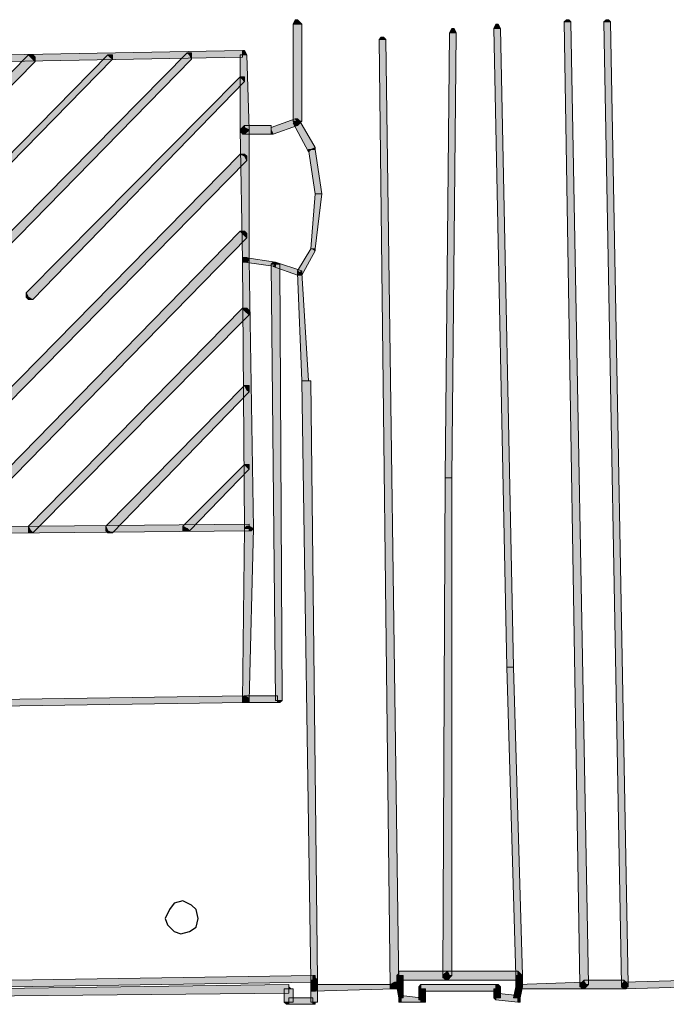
# Model space of a CAD drawing. Header units: millimetres. Extents: x -27 to 2301, y -256 to 766.
# Tile 64 of 97: x 267 to 276, y 114 to 129. Entities that reach past the tile are written whole.
import ezdxf

# ---------------------------------------------------------------- set-up
doc = ezdxf.new("R2010")
doc.units = ezdxf.units.MM
doc.layers.add('SIV-ONDERGROND-ALG', color=251, linetype='Continuous')

msp = doc.modelspace()

# ---------------------------------------------------------------- hatches: boundary and pattern name
at = {"layer": 'SIV-ONDERGROND-ALG'}
h = msp.add_hatch(color=256, dxfattribs=at)
h.dxf.hatch_style = 2
h.paths.add_polyline_path([(270.785, 128.583), (270.817, 128.647), (270.849, 128.647), (270.914, 128.583), (270.849, 128.583)])
h = msp.add_hatch(color=256, dxfattribs=at)
h.dxf.hatch_style = 2
h.paths.add_polyline_path([(270.849, 127.168), (270.914, 127.168), (270.914, 128.583), (270.785, 128.583), (270.785, 127.168)])
h = msp.add_hatch(color=256, dxfattribs=at)
h.dxf.hatch_style = 2
h.paths.add_polyline_path([(273.712, 128.519), (273.744, 128.583), (273.776, 128.583), (273.809, 128.519), (273.744, 128.519)])
h = msp.add_hatch(color=256, dxfattribs=at)
h.dxf.hatch_style = 2
h.paths.add_polyline_path([(274.741, 128.615), (274.774, 128.647), (274.806, 128.647), (274.838, 128.615), (274.774, 128.615)])
h = msp.add_hatch(color=256, dxfattribs=at)
h.dxf.hatch_style = 2
h.paths.add_polyline_path([(274.774, 128.615), (274.741, 128.615), (274.967, 114.559), (275.095, 114.559), (274.838, 128.615)])
h = msp.add_hatch(color=256, dxfattribs=at)
h.dxf.hatch_style = 2
h.paths.add_polyline_path([(275.32, 128.615), (275.353, 128.647), (275.385, 128.647), (275.417, 128.615), (275.353, 128.615)])
h = msp.add_hatch(color=256, dxfattribs=at)
h.dxf.hatch_style = 2
h.paths.add_polyline_path([(275.61, 114.559), (275.674, 114.559), (275.417, 128.615), (275.32, 128.615), (275.578, 114.559)])
h = msp.add_hatch(color=256, dxfattribs=at)
h.dxf.hatch_style = 2
h.paths.add_polyline_path([(273.037, 121.957), (273.101, 121.957), (273.165, 128.454), (273.069, 128.454), (273.004, 121.957)])
h = msp.add_hatch(color=256, dxfattribs=at)
h.dxf.hatch_style = 2
h.paths.add_polyline_path([(273.069, 128.454), (273.101, 128.519), (273.133, 128.519), (273.165, 128.454), (273.101, 128.454)])
h = msp.add_hatch(color=256, dxfattribs=at)
h.dxf.hatch_style = 2
h.paths.add_polyline_path([(273.937, 119.191), (274.002, 119.191), (273.809, 128.519), (273.712, 128.519), (273.905, 119.191)])
h = msp.add_hatch(color=256, dxfattribs=at)
h.dxf.hatch_style = 2
h.paths.add_polyline_path([(272.04, 128.358), (272.072, 128.39), (272.104, 128.39), (272.136, 128.358), (272.072, 128.358)])
h = msp.add_hatch(color=256, dxfattribs=at)
h.dxf.hatch_style = 2
h.paths.add_polyline_path([(272.072, 128.358), (272.04, 128.358), (272.2, 114.527), (272.329, 114.527), (272.136, 128.358)])
h = msp.add_hatch(color=256, dxfattribs=at)
h.dxf.hatch_style = 2
h.paths.add_polyline_path([(260.171, 121.121), (260.203, 121.089), (267.022, 128.036), (266.99, 128.069), (266.925, 128.133), (260.106, 121.185)])
h = msp.add_hatch(color=256, dxfattribs=at)
h.dxf.hatch_style = 2
h.paths.add_polyline_path([(261.296, 121.121), (261.329, 121.089), (268.148, 128.069), (268.115, 128.101), (268.083, 128.133), (261.264, 121.185)])
h = msp.add_hatch(color=256, dxfattribs=at)
h.dxf.hatch_style = 2
h.paths.add_polyline_path([(266.539, 125.302), (266.571, 125.27), (269.305, 128.069), (269.273, 128.133), (269.241, 128.165), (266.475, 125.367)])
h = msp.add_hatch(color=256, dxfattribs=at)
h.dxf.hatch_style = 2
h.paths.add_polyline_path([(266.604, 128.069), (266.604, 128.036), (270.045, 128.101), (270.045, 128.197), (266.604, 128.133)])
h = msp.add_hatch(color=256, dxfattribs=at)
h.dxf.hatch_style = 2
h.paths.add_polyline_path([(266.925, 128.133), (266.99, 128.133), (267.022, 128.101), (267.022, 128.036), (266.99, 128.069)])
h = msp.add_hatch(color=256, dxfattribs=at)
h.dxf.hatch_style = 2
h.paths.add_polyline_path([(268.083, 128.133), (268.148, 128.133), (268.148, 128.069), (268.115, 128.101)])
h = msp.add_hatch(color=256, dxfattribs=at)
h.dxf.hatch_style = 2
h.paths.add_polyline_path([(269.241, 128.165), (269.305, 128.165), (269.305, 128.133), (269.305, 128.069), (269.273, 128.133)])
h = msp.add_hatch(color=256, dxfattribs=at)
h.dxf.hatch_style = 2
h.paths.add_polyline_path([(270.045, 128.133), (270.013, 128.133), (270.013, 127.039), (270.142, 127.039), (270.11, 128.133)])
h = msp.add_hatch(color=256, dxfattribs=at)
h.dxf.hatch_style = 2
h.paths.add_polyline_path([(270.045, 128.197), (270.077, 128.197), (270.11, 128.133), (270.045, 128.133)])
h = msp.add_hatch(color=256, dxfattribs=at)
h.dxf.hatch_style = 2
h.paths.add_polyline_path([(266.925, 124.595), (266.99, 124.563), (270.077, 127.747), (270.045, 127.779), (270.013, 127.811), (266.893, 124.659)])
h = msp.add_hatch(color=256, dxfattribs=at)
h.dxf.hatch_style = 2
h.paths.add_polyline_path([(270.013, 127.811), (270.077, 127.811), (270.077, 127.747), (270.045, 127.779)])
h = msp.add_hatch(color=256, dxfattribs=at)
h.dxf.hatch_style = 2
h.paths.add_polyline_path([(270.077, 126.975), (270.013, 127.007), (270.013, 127.039), (270.077, 127.104), (270.077, 127.039)])
h = msp.add_hatch(color=256, dxfattribs=at)
h.dxf.hatch_style = 2
h.paths.add_polyline_path([(270.463, 127.039), (270.463, 127.104), (270.077, 127.104), (270.077, 126.975), (270.463, 126.975)])
h = msp.add_hatch(color=256, dxfattribs=at)
h.dxf.hatch_style = 2
h.paths.add_polyline_path([(270.849, 127.168), (270.817, 127.2), (270.463, 127.071), (270.463, 127.039), (270.496, 126.975), (270.849, 127.104)])
h = msp.add_hatch(color=256, dxfattribs=at)
h.dxf.hatch_style = 2
h.paths.add_polyline_path([(271.042, 126.75), (271.107, 126.782), (270.882, 127.168), (270.849, 127.168), (270.785, 127.136), (271.01, 126.718)])
h = msp.add_hatch(color=256, dxfattribs=at)
h.dxf.hatch_style = 2
h.paths.add_polyline_path([(270.914, 127.168), (270.849, 127.104), (270.817, 127.104), (270.785, 127.168), (270.849, 127.168)])
h = msp.add_hatch(color=256, dxfattribs=at)
h.dxf.hatch_style = 2
h.paths.add_polyline_path([(270.882, 127.168), (270.849, 127.2), (270.817, 127.2), (270.849, 127.168)])
h = msp.add_hatch(color=256, dxfattribs=at)
h.dxf.hatch_style = 2
h.paths.add_polyline_path([(270.013, 127.039), (270.045, 127.071), (270.077, 127.071), (270.142, 127.039), (270.077, 127.039)])
h = msp.add_hatch(color=256, dxfattribs=at)
h.dxf.hatch_style = 2
h.paths.add_polyline_path([(270.077, 127.039), (270.013, 127.039), (270.045, 125.141), (270.142, 125.141), (270.142, 127.039)])
h = msp.add_hatch(color=256, dxfattribs=at)
h.dxf.hatch_style = 2
h.paths.add_polyline_path([(270.142, 127.039), (270.077, 126.975), (270.045, 126.975), (270.013, 127.039), (270.077, 127.039)])
h = msp.add_hatch(color=256, dxfattribs=at)
h.dxf.hatch_style = 2
h.paths.add_polyline_path([(270.496, 126.975), (270.463, 126.975), (270.463, 127.039)])
h = msp.add_hatch(color=256, dxfattribs=at)
h.dxf.hatch_style = 2
h.paths.add_polyline_path([(264.674, 121.185), (264.738, 121.121), (270.11, 126.589), (270.077, 126.653), (270.013, 126.685), (264.642, 121.217)])
h = msp.add_hatch(color=256, dxfattribs=at)
h.dxf.hatch_style = 2
h.paths.add_polyline_path([(270.013, 126.685), (270.077, 126.685), (270.11, 126.653), (270.11, 126.589), (270.077, 126.653)])
h = msp.add_hatch(color=256, dxfattribs=at)
h.dxf.hatch_style = 2
h.paths.add_polyline_path([(271.171, 126.106), (271.203, 126.106), (271.107, 126.75), (271.01, 126.75), (271.107, 126.106)])
h = msp.add_hatch(color=256, dxfattribs=at)
h.dxf.hatch_style = 2
h.paths.add_polyline_path([(271.107, 126.75), (271.107, 126.782), (271.042, 126.75)])
h = msp.add_hatch(color=256, dxfattribs=at)
h.dxf.hatch_style = 2
h.paths.add_polyline_path([(271.075, 125.302), (271.107, 125.302), (271.203, 126.106), (271.107, 126.106), (271.042, 125.302)])
h = msp.add_hatch(color=256, dxfattribs=at)
h.dxf.hatch_style = 2
h.paths.add_polyline_path([(265.832, 121.185), (265.864, 121.121), (270.11, 125.463), (270.077, 125.495), (270.013, 125.56), (265.767, 121.217)])
h = msp.add_hatch(color=256, dxfattribs=at)
h.dxf.hatch_style = 2
h.paths.add_polyline_path([(270.013, 125.56), (270.077, 125.56), (270.11, 125.527), (270.11, 125.463), (270.077, 125.495)])
h = msp.add_hatch(color=256, dxfattribs=at)
h.dxf.hatch_style = 2
h.paths.add_polyline_path([(270.882, 124.949), (270.914, 124.916), (271.107, 125.27), (271.075, 125.302), (271.042, 125.302), (270.849, 124.981)])
h = msp.add_hatch(color=256, dxfattribs=at)
h.dxf.hatch_style = 2
h.paths.add_polyline_path([(271.107, 125.27), (271.107, 125.302), (271.075, 125.302)])
h = msp.add_hatch(color=256, dxfattribs=at)
h.dxf.hatch_style = 2
h.paths.add_polyline_path([(270.077, 125.109), (270.045, 125.109), (270.045, 125.174), (270.077, 125.174), (270.077, 125.141)])
h = msp.add_hatch(color=256, dxfattribs=at)
h.dxf.hatch_style = 2
h.paths.add_polyline_path([(270.045, 125.141), (270.077, 125.174), (270.11, 125.174), (270.142, 125.141), (270.077, 125.141)])
h = msp.add_hatch(color=256, dxfattribs=at)
h.dxf.hatch_style = 2
h.paths.add_polyline_path([(270.077, 125.141), (270.045, 125.141), (270.077, 121.217), (270.206, 121.217), (270.142, 125.141)])
h = msp.add_hatch(color=256, dxfattribs=at)
h.dxf.hatch_style = 2
h.paths.add_polyline_path([(270.142, 125.141), (270.11, 125.109), (270.077, 125.109), (270.045, 125.141), (270.077, 125.141)])
h = msp.add_hatch(color=256, dxfattribs=at)
h.dxf.hatch_style = 2
h.paths.add_polyline_path([(270.528, 125.077), (270.528, 125.109), (270.077, 125.174), (270.077, 125.109), (270.528, 125.045)])
h = msp.add_hatch(color=256, dxfattribs=at)
h.dxf.hatch_style = 2
h.paths.add_polyline_path([(270.463, 125.077), (270.496, 125.109), (270.528, 125.109), (270.592, 125.077), (270.528, 125.077)])
h = msp.add_hatch(color=256, dxfattribs=at)
h.dxf.hatch_style = 2
h.paths.add_polyline_path([(270.882, 124.949), (270.914, 124.981), (270.528, 125.109), (270.528, 125.077), (270.496, 125.045), (270.849, 124.916)])
h = msp.add_hatch(color=256, dxfattribs=at)
h.dxf.hatch_style = 2
h.paths.add_polyline_path([(270.528, 125.077), (270.463, 125.077), (270.528, 118.708), (270.624, 118.708), (270.592, 125.077)])
h = msp.add_hatch(color=256, dxfattribs=at)
h.dxf.hatch_style = 2
h.paths.add_polyline_path([(270.849, 124.949), (270.849, 124.981), (270.882, 124.949)])
h = msp.add_hatch(color=256, dxfattribs=at)
h.dxf.hatch_style = 2
h.paths.add_polyline_path([(270.914, 124.981), (270.914, 124.949), (270.914, 124.916), (270.849, 124.916), (270.882, 124.949)])
h = msp.add_hatch(color=256, dxfattribs=at)
h.dxf.hatch_style = 2
h.paths.add_polyline_path([(270.978, 123.372), (271.01, 123.372), (270.914, 124.949), (270.849, 124.949), (270.914, 123.372)])
h = msp.add_hatch(color=256, dxfattribs=at)
h.dxf.hatch_style = 2
h.paths.add_polyline_path([(266.99, 124.563), (266.925, 124.563), (266.893, 124.595), (266.893, 124.659), (266.925, 124.595)])
h = msp.add_hatch(color=256, dxfattribs=at)
h.dxf.hatch_style = 2
h.paths.add_polyline_path([(266.957, 121.185), (266.99, 121.153), (270.142, 124.337), (270.077, 124.402), (270.045, 124.434), (266.925, 121.25)])
h = msp.add_hatch(color=256, dxfattribs=at)
h.dxf.hatch_style = 2
h.paths.add_polyline_path([(270.045, 124.434), (270.11, 124.434), (270.142, 124.402), (270.142, 124.337), (270.077, 124.402)])
h = msp.add_hatch(color=256, dxfattribs=at)
h.dxf.hatch_style = 2
h.paths.add_polyline_path([(271.075, 114.624), (271.139, 114.624), (271.042, 123.372), (270.914, 123.372), (271.042, 114.624)])
h = msp.add_hatch(color=256, dxfattribs=at)
h.dxf.hatch_style = 2
h.paths.add_polyline_path([(268.083, 121.185), (268.148, 121.153), (270.142, 123.212), (270.11, 123.244), (270.077, 123.308), (268.051, 121.25)])
h = msp.add_hatch(color=256, dxfattribs=at)
h.dxf.hatch_style = 2
h.paths.add_polyline_path([(270.077, 123.308), (270.142, 123.308), (270.142, 123.276), (270.142, 123.212), (270.11, 123.244)])
h = msp.add_hatch(color=256, dxfattribs=at)
h.dxf.hatch_style = 2
h.paths.add_polyline_path([(269.241, 121.217), (269.273, 121.185), (270.142, 122.086), (270.11, 122.118), (270.077, 122.15), (269.177, 121.25)])
h = msp.add_hatch(color=256, dxfattribs=at)
h.dxf.hatch_style = 2
h.paths.add_polyline_path([(270.077, 122.15), (270.142, 122.15), (270.142, 122.086), (270.11, 122.118)])
h = msp.add_hatch(color=256, dxfattribs=at)
h.dxf.hatch_style = 2
h.paths.add_polyline_path([(273.037, 114.688), (273.101, 114.688), (273.101, 121.957), (273.004, 121.957), (272.972, 114.688)])
h = msp.add_hatch(color=256, dxfattribs=at)
h.dxf.hatch_style = 2
h.paths.add_polyline_path([(270.142, 121.217), (270.142, 121.282), (263.516, 121.217), (263.516, 121.121), (270.142, 121.185)])
h = msp.add_hatch(color=256, dxfattribs=at)
h.dxf.hatch_style = 2
h.paths.add_polyline_path([(266.99, 121.153), (266.925, 121.153), (266.925, 121.185), (266.925, 121.25), (266.957, 121.185)])
h = msp.add_hatch(color=256, dxfattribs=at)
h.dxf.hatch_style = 2
h.paths.add_polyline_path([(268.148, 121.153), (268.083, 121.153), (268.051, 121.185), (268.051, 121.25), (268.083, 121.185)])
h = msp.add_hatch(color=256, dxfattribs=at)
h.dxf.hatch_style = 2
h.paths.add_polyline_path([(269.273, 121.185), (269.209, 121.185), (269.177, 121.185), (269.177, 121.25), (269.241, 121.217)])
h = msp.add_hatch(color=256, dxfattribs=at)
h.dxf.hatch_style = 2
h.paths.add_polyline_path([(270.142, 121.217), (270.077, 121.217), (270.045, 118.708), (270.142, 118.708), (270.206, 121.217)])
h = msp.add_hatch(color=256, dxfattribs=at)
h.dxf.hatch_style = 2
h.paths.add_polyline_path([(270.077, 121.217), (270.11, 121.25), (270.142, 121.25), (270.206, 121.217), (270.142, 121.217)])
h = msp.add_hatch(color=256, dxfattribs=at)
h.dxf.hatch_style = 2
h.paths.add_polyline_path([(270.206, 121.217), (270.174, 121.185), (270.142, 121.185), (270.142, 121.217)])
h = msp.add_hatch(color=256, dxfattribs=at)
h.dxf.hatch_style = 2
h.paths.add_polyline_path([(274.066, 114.688), (274.13, 114.688), (274.002, 119.191), (273.905, 119.191), (274.034, 114.688)])
h = msp.add_hatch(color=256, dxfattribs=at)
h.dxf.hatch_style = 2
h.paths.add_polyline_path([(263.516, 118.612), (263.516, 118.58), (270.077, 118.676), (270.077, 118.773), (263.516, 118.676)])
h = msp.add_hatch(color=256, dxfattribs=at)
h.dxf.hatch_style = 2
h.paths.add_polyline_path([(270.077, 118.676), (270.045, 118.676), (270.045, 118.741), (270.077, 118.773), (270.077, 118.708)])
h = msp.add_hatch(color=256, dxfattribs=at)
h.dxf.hatch_style = 2
h.paths.add_polyline_path([(270.077, 118.773), (270.142, 118.741), (270.142, 118.676), (270.077, 118.676), (270.077, 118.708)])
h = msp.add_hatch(color=256, dxfattribs=at)
h.dxf.hatch_style = 2
h.paths.add_polyline_path([(270.56, 118.708), (270.56, 118.773), (270.077, 118.773), (270.077, 118.676), (270.56, 118.676)])
h = msp.add_hatch(color=256, dxfattribs=at)
h.dxf.hatch_style = 2
h.paths.add_polyline_path([(270.142, 118.708), (270.11, 118.676), (270.077, 118.676), (270.045, 118.708), (270.077, 118.708)])
h = msp.add_hatch(color=256, dxfattribs=at)
h.dxf.hatch_style = 2
h.paths.add_polyline_path([(270.624, 118.708), (270.592, 118.676), (270.56, 118.676), (270.56, 118.708)])
h = msp.add_hatch(color=256, dxfattribs=at)
h.dxf.hatch_style = 2
h.paths.add_polyline_path([(272.297, 114.688), (272.329, 114.72), (272.329, 114.752), (272.329, 114.688)])
h = msp.add_hatch(color=256, dxfattribs=at)
h.dxf.hatch_style = 2
h.paths.add_polyline_path([(272.329, 114.688), (272.329, 114.624), (273.037, 114.624), (273.037, 114.752), (272.329, 114.752)])
h = msp.add_hatch(color=256, dxfattribs=at)
h.dxf.hatch_style = 2
h.paths.add_polyline_path([(273.037, 114.624), (272.972, 114.656), (272.972, 114.688), (273.037, 114.752), (273.037, 114.688)])
h = msp.add_hatch(color=256, dxfattribs=at)
h.dxf.hatch_style = 2
h.paths.add_polyline_path([(273.037, 114.688), (273.037, 114.624), (274.066, 114.624), (274.066, 114.752), (273.037, 114.752)])
h = msp.add_hatch(color=256, dxfattribs=at)
h.dxf.hatch_style = 2
h.paths.add_polyline_path([(273.037, 114.752), (273.069, 114.688), (273.069, 114.656), (273.037, 114.624), (273.037, 114.688)])
h = msp.add_hatch(color=256, dxfattribs=at)
h.dxf.hatch_style = 2
h.paths.add_polyline_path([(274.066, 114.752), (274.098, 114.72), (274.13, 114.688), (274.066, 114.688)])
h = msp.add_hatch(color=256, dxfattribs=at)
h.dxf.hatch_style = 2
h.paths.add_polyline_path([(266.668, 114.559), (266.668, 114.527), (271.075, 114.591), (271.075, 114.688), (266.668, 114.624)])
h = msp.add_hatch(color=256, dxfattribs=at)
h.dxf.hatch_style = 2
h.paths.add_polyline_path([(271.139, 114.624), (271.107, 114.591), (271.042, 114.591), (271.042, 114.624), (271.075, 114.624)])
h = msp.add_hatch(color=256, dxfattribs=at)
h.dxf.hatch_style = 2
h.paths.add_polyline_path([(271.075, 114.624), (271.042, 114.624), (271.042, 114.495), (271.139, 114.495), (271.139, 114.624)])
h = msp.add_hatch(color=256, dxfattribs=at)
h.dxf.hatch_style = 2
h.paths.add_polyline_path([(271.075, 114.688), (271.107, 114.688), (271.107, 114.656), (271.139, 114.624), (271.075, 114.624)])
h = msp.add_hatch(color=256, dxfattribs=at)
h.dxf.hatch_style = 2
h.paths.add_polyline_path([(272.265, 114.495), (272.2, 114.495), (272.2, 114.559), (272.265, 114.591), (272.265, 114.527)])
h = msp.add_hatch(color=256, dxfattribs=at)
h.dxf.hatch_style = 2
h.paths.add_polyline_path([(272.329, 114.527), (272.329, 114.591), (272.265, 114.591), (272.265, 114.495), (272.329, 114.495)])
h = msp.add_hatch(color=256, dxfattribs=at)
h.dxf.hatch_style = 2
h.paths.add_polyline_path([(272.329, 114.527), (272.393, 114.527), (272.393, 114.688), (272.297, 114.688), (272.297, 114.527)])
h = msp.add_hatch(color=256, dxfattribs=at)
h.dxf.hatch_style = 2
h.paths.add_polyline_path([(272.393, 114.527), (272.393, 114.559), (272.329, 114.591), (272.329, 114.527)])
h = msp.add_hatch(color=256, dxfattribs=at)
h.dxf.hatch_style = 2
h.paths.add_polyline_path([(273.101, 114.688), (273.037, 114.624), (273.004, 114.624), (272.972, 114.688), (273.037, 114.688)])
h = msp.add_hatch(color=256, dxfattribs=at)
h.dxf.hatch_style = 2
h.paths.add_polyline_path([(274.066, 114.688), (274.034, 114.688), (274.034, 114.527), (274.13, 114.527), (274.13, 114.688)])
h = msp.add_hatch(color=256, dxfattribs=at)
h.dxf.hatch_style = 2
h.paths.add_polyline_path([(274.13, 114.688), (274.098, 114.624), (274.066, 114.624), (274.034, 114.688), (274.066, 114.688)])
h = msp.add_hatch(color=256, dxfattribs=at)
h.dxf.hatch_style = 2
h.paths.add_polyline_path([(275.031, 114.559), (275.031, 114.591), (274.066, 114.559), (274.066, 114.495), (275.031, 114.495)])
h = msp.add_hatch(color=256, dxfattribs=at)
h.dxf.hatch_style = 2
h.paths.add_polyline_path([(275.031, 114.495), (274.967, 114.527), (274.967, 114.559), (275.031, 114.624), (275.031, 114.559)])
h = msp.add_hatch(color=256, dxfattribs=at)
h.dxf.hatch_style = 2
h.paths.add_polyline_path([(275.61, 114.559), (275.61, 114.624), (275.031, 114.624), (275.031, 114.495), (275.61, 114.495)])
h = msp.add_hatch(color=256, dxfattribs=at)
h.dxf.hatch_style = 2
h.paths.add_polyline_path([(275.031, 114.591), (275.063, 114.559), (275.063, 114.527), (275.031, 114.495), (275.031, 114.559)])
h = msp.add_hatch(color=256, dxfattribs=at)
h.dxf.hatch_style = 2
h.paths.add_polyline_path([(275.61, 114.495), (275.578, 114.527), (275.578, 114.559), (275.61, 114.591), (275.61, 114.559)])
h = msp.add_hatch(color=256, dxfattribs=at)
h.dxf.hatch_style = 2
h.paths.add_polyline_path([(275.61, 114.624), (275.674, 114.559), (275.674, 114.527), (275.61, 114.495), (275.61, 114.559)])
h = msp.add_hatch(color=256, dxfattribs=at)
h.dxf.hatch_style = 2
h.paths.add_polyline_path([(276.639, 114.559), (276.639, 114.624), (275.61, 114.591), (275.61, 114.495), (276.639, 114.527)])
h = msp.add_hatch(color=256, dxfattribs=at)
h.dxf.hatch_style = 2
h.paths.add_polyline_path([(270.721, 114.495), (270.721, 114.559), (263.709, 114.463), (263.709, 114.366), (270.721, 114.431)])
h = msp.add_hatch(color=256, dxfattribs=at)
h.dxf.hatch_style = 2
h.paths.add_polyline_path([(270.721, 114.302), (270.785, 114.302), (270.785, 114.495), (270.656, 114.495), (270.656, 114.302)])
h = msp.add_hatch(color=256, dxfattribs=at)
h.dxf.hatch_style = 2
h.paths.add_polyline_path([(270.785, 114.495), (270.753, 114.495), (270.721, 114.527), (270.721, 114.559), (270.721, 114.495)])
h = msp.add_hatch(color=256, dxfattribs=at)
h.dxf.hatch_style = 2
h.paths.add_polyline_path([(271.075, 114.559), (271.042, 114.559), (271.042, 114.495), (271.075, 114.495)])
h = msp.add_hatch(color=256, dxfattribs=at)
h.dxf.hatch_style = 2
h.paths.add_polyline_path([(271.075, 114.495), (271.042, 114.495), (271.042, 114.302), (271.139, 114.302), (271.139, 114.495)])
h = msp.add_hatch(color=256, dxfattribs=at)
h.dxf.hatch_style = 2
h.paths.add_polyline_path([(271.139, 114.495), (271.107, 114.463), (271.042, 114.463), (271.042, 114.495), (271.075, 114.495)])
h = msp.add_hatch(color=256, dxfattribs=at)
h.dxf.hatch_style = 2
h.paths.add_polyline_path([(272.265, 114.527), (272.265, 114.559), (271.075, 114.559), (271.075, 114.463), (272.265, 114.495)])
h = msp.add_hatch(color=256, dxfattribs=at)
h.dxf.hatch_style = 2
h.paths.add_polyline_path([(272.329, 114.527), (272.265, 114.495), (272.232, 114.495), (272.2, 114.527), (272.265, 114.527)])
h = msp.add_hatch(color=256, dxfattribs=at)
h.dxf.hatch_style = 2
h.paths.add_polyline_path([(272.265, 114.559), (272.297, 114.559), (272.297, 114.495), (272.265, 114.495), (272.265, 114.527)])
h = msp.add_hatch(color=256, dxfattribs=at)
h.dxf.hatch_style = 2
h.paths.add_polyline_path([(272.361, 114.366), (272.393, 114.366), (272.393, 114.527), (272.297, 114.527), (272.329, 114.366)])
h = msp.add_hatch(color=256, dxfattribs=at)
h.dxf.hatch_style = 2
h.paths.add_polyline_path([(272.393, 114.527), (272.361, 114.495), (272.329, 114.495), (272.297, 114.527), (272.329, 114.527)])
h = msp.add_hatch(color=256, dxfattribs=at)
h.dxf.hatch_style = 2
h.paths.add_polyline_path([(272.651, 114.559), (272.618, 114.527), (272.618, 114.495), (272.651, 114.495)])
h = msp.add_hatch(color=256, dxfattribs=at)
h.dxf.hatch_style = 2
h.paths.add_polyline_path([(272.651, 114.495), (272.618, 114.495), (272.618, 114.334), (272.715, 114.334), (272.715, 114.495)])
h = msp.add_hatch(color=256, dxfattribs=at)
h.dxf.hatch_style = 2
h.paths.add_polyline_path([(273.744, 114.495), (273.744, 114.559), (272.651, 114.559), (272.651, 114.463), (273.744, 114.463)])
h = msp.add_hatch(color=256, dxfattribs=at)
h.dxf.hatch_style = 2
h.paths.add_polyline_path([(273.744, 114.366), (273.809, 114.366), (273.809, 114.495), (273.712, 114.495), (273.712, 114.366)])
h = msp.add_hatch(color=256, dxfattribs=at)
h.dxf.hatch_style = 2
h.paths.add_polyline_path([(273.809, 114.495), (273.809, 114.527), (273.776, 114.559), (273.744, 114.559), (273.744, 114.495)])
h = msp.add_hatch(color=256, dxfattribs=at)
h.dxf.hatch_style = 2
h.paths.add_polyline_path([(274.066, 114.527), (274.034, 114.527), (274.002, 114.366), (274.098, 114.366), (274.13, 114.527)])
h = msp.add_hatch(color=256, dxfattribs=at)
h.dxf.hatch_style = 2
h.paths.add_polyline_path([(274.066, 114.559), (274.034, 114.527), (274.066, 114.527)])
h = msp.add_hatch(color=256, dxfattribs=at)
h.dxf.hatch_style = 2
h.paths.add_polyline_path([(274.13, 114.527), (274.098, 114.495), (274.066, 114.495), (274.034, 114.527), (274.066, 114.527)])
h = msp.add_hatch(color=256, dxfattribs=at)
h.dxf.hatch_style = 2
h.paths.add_polyline_path([(275.095, 114.559), (275.031, 114.495), (274.999, 114.495), (274.967, 114.559), (275.031, 114.559)])
h = msp.add_hatch(color=256, dxfattribs=at)
h.dxf.hatch_style = 2
h.paths.add_polyline_path([(275.674, 114.559), (275.642, 114.495), (275.61, 114.495), (275.578, 114.559), (275.61, 114.559)])
h = msp.add_hatch(color=256, dxfattribs=at)
h.dxf.hatch_style = 2
h.paths.add_polyline_path([(271.075, 114.302), (271.075, 114.366), (270.721, 114.366), (270.721, 114.27), (271.075, 114.27)])
h = msp.add_hatch(color=256, dxfattribs=at)
h.dxf.hatch_style = 2
h.paths.add_polyline_path([(272.361, 114.302), (272.329, 114.302), (272.329, 114.366), (272.361, 114.366)])
h = msp.add_hatch(color=256, dxfattribs=at)
h.dxf.hatch_style = 2
h.paths.add_polyline_path([(272.651, 114.334), (272.651, 114.366), (272.361, 114.398), (272.361, 114.302), (272.651, 114.302)])
h = msp.add_hatch(color=256, dxfattribs=at)
h.dxf.hatch_style = 2
h.paths.add_polyline_path([(272.715, 114.334), (272.715, 114.302), (272.683, 114.302), (272.651, 114.302), (272.651, 114.334)])
h = msp.add_hatch(color=256, dxfattribs=at)
h.dxf.hatch_style = 2
h.paths.add_polyline_path([(273.744, 114.334), (273.712, 114.366), (273.744, 114.366)])
h = msp.add_hatch(color=256, dxfattribs=at)
h.dxf.hatch_style = 2
h.paths.add_polyline_path([(274.066, 114.366), (274.066, 114.398), (273.744, 114.431), (273.744, 114.334), (274.066, 114.302)])
h = msp.add_hatch(color=256, dxfattribs=at)
h.dxf.hatch_style = 2
h.paths.add_polyline_path([(274.066, 114.366), (274.066, 114.302), (274.098, 114.302), (274.098, 114.366)])
h = msp.add_hatch(color=256, dxfattribs=at)
h.dxf.hatch_style = 2
h.paths.add_polyline_path([(270.721, 114.27), (270.689, 114.27), (270.656, 114.302), (270.721, 114.302)])
h = msp.add_hatch(color=256, dxfattribs=at)
h.dxf.hatch_style = 2
h.paths.add_polyline_path([(271.139, 114.302), (271.107, 114.302), (271.107, 114.27), (271.075, 114.27), (271.075, 114.302)])

# ---------------------------------------------------------------- linework, layer by layer
at = {"layer": 'SIV-ONDERGROND-ALG', "lineweight": 5}
for points in [[(270.785, 128.583), (270.817, 128.647), (270.849, 128.647), (270.914, 128.583)], [(270.849, 127.168), (270.914, 127.168), (270.914, 128.583), (270.785, 128.583), (270.785, 127.168), (270.849, 127.168)], [(273.712, 128.519), (273.744, 128.583), (273.776, 128.583), (273.809, 128.519)], [(274.741, 128.615), (274.774, 128.647), (274.806, 128.647), (274.838, 128.615)], [(274.774, 128.615), (274.741, 128.615), (274.967, 114.559), (275.095, 114.559), (274.838, 128.615), (274.774, 128.615)], [(275.32, 128.615), (275.353, 128.647), (275.385, 128.647), (275.417, 128.615)], [(275.61, 114.559), (275.674, 114.559), (275.417, 128.615), (275.32, 128.615), (275.578, 114.559), (275.61, 114.559)], [(273.037, 121.957), (273.101, 121.957), (273.165, 128.454), (273.069, 128.454), (273.004, 121.957), (273.037, 121.957)], [(273.069, 128.454), (273.101, 128.519), (273.133, 128.519), (273.165, 128.454)], [(273.937, 119.191), (274.002, 119.191), (273.809, 128.519), (273.712, 128.519), (273.905, 119.191), (273.937, 119.191)], [(272.04, 128.358), (272.072, 128.39), (272.104, 128.39), (272.136, 128.358)], [(272.072, 128.358), (272.04, 128.358), (272.2, 114.527), (272.329, 114.527), (272.136, 128.358), (272.072, 128.358)], [(260.171, 121.121), (260.203, 121.089), (267.022, 128.036), (266.99, 128.069), (266.925, 128.133), (260.106, 121.185), (260.171, 121.121)], [(261.296, 121.121), (261.329, 121.089), (268.148, 128.069), (268.115, 128.101), (268.083, 128.133), (261.264, 121.185), (261.296, 121.121)], [(266.539, 125.302), (266.571, 125.27), (269.305, 128.069), (269.273, 128.133), (269.241, 128.165), (266.475, 125.367), (266.539, 125.302)], [(266.604, 128.069), (266.604, 128.036), (270.045, 128.101), (270.045, 128.197), (266.604, 128.133), (266.604, 128.069)], [(266.925, 128.133), (266.99, 128.133), (267.022, 128.101), (267.022, 128.036)], [(268.083, 128.133), (268.148, 128.133), (268.148, 128.133), (268.148, 128.069)], [(269.241, 128.165), (269.305, 128.165), (269.305, 128.133), (269.305, 128.069)], [(270.045, 128.133), (270.013, 128.133), (270.013, 127.039), (270.142, 127.039), (270.11, 128.133), (270.045, 128.133)], [(270.045, 128.197), (270.077, 128.197), (270.11, 128.133)], [(266.925, 124.595), (266.99, 124.563), (270.077, 127.747), (270.045, 127.779), (270.013, 127.811), (266.893, 124.659), (266.925, 124.595)], [(270.013, 127.811), (270.077, 127.811), (270.077, 127.811), (270.077, 127.747)], [(270.077, 126.975), (270.013, 127.007), (270.013, 127.039), (270.077, 127.104)], [(270.463, 127.039), (270.463, 127.104), (270.077, 127.104), (270.077, 126.975), (270.463, 126.975), (270.463, 127.039)], [(270.849, 127.168), (270.817, 127.2), (270.463, 127.071), (270.463, 127.039), (270.496, 126.975), (270.849, 127.104), (270.849, 127.168)], [(271.042, 126.75), (271.107, 126.782), (270.882, 127.168), (270.849, 127.168), (270.785, 127.136), (271.01, 126.718), (271.042, 126.75)], [(270.914, 127.168), (270.849, 127.104), (270.817, 127.104), (270.785, 127.168)], [(270.882, 127.168), (270.849, 127.2), (270.817, 127.2)], [(270.013, 127.039), (270.045, 127.071), (270.077, 127.071), (270.142, 127.039)], [(270.077, 127.039), (270.013, 127.039), (270.045, 125.141), (270.142, 125.141), (270.142, 127.039), (270.077, 127.039)], [(270.142, 127.039), (270.077, 126.975), (270.045, 126.975), (270.013, 127.039)], [(270.496, 126.975), (270.463, 126.975)], [(264.674, 121.185), (264.738, 121.121), (270.11, 126.589), (270.077, 126.653), (270.013, 126.685), (264.642, 121.217), (264.674, 121.185)], [(270.013, 126.685), (270.077, 126.685), (270.11, 126.653), (270.11, 126.589)], [(271.171, 126.106), (271.203, 126.106), (271.107, 126.75), (271.01, 126.75), (271.107, 126.106), (271.171, 126.106)], [(271.107, 126.75), (271.107, 126.782)], [(271.075, 125.302), (271.107, 125.302), (271.203, 126.106), (271.107, 126.106), (271.042, 125.302), (271.075, 125.302)], [(265.832, 121.185), (265.864, 121.121), (270.11, 125.463), (270.077, 125.495), (270.013, 125.56), (265.767, 121.217), (265.832, 121.185)], [(270.013, 125.56), (270.077, 125.56), (270.11, 125.527), (270.11, 125.463)], [(270.882, 124.949), (270.914, 124.916), (271.107, 125.27), (271.075, 125.302), (271.042, 125.302), (270.849, 124.981), (270.882, 124.949)], [(271.107, 125.27), (271.107, 125.302)], [(270.077, 125.109), (270.045, 125.109), (270.045, 125.174), (270.077, 125.174)], [(270.045, 125.141), (270.077, 125.174), (270.11, 125.174), (270.142, 125.141)], [(270.077, 125.141), (270.045, 125.141), (270.077, 121.217), (270.206, 121.217), (270.142, 125.141), (270.077, 125.141)], [(270.142, 125.141), (270.11, 125.109), (270.077, 125.109), (270.045, 125.141)], [(270.528, 125.077), (270.528, 125.109), (270.077, 125.174), (270.077, 125.109), (270.528, 125.045), (270.528, 125.077)], [(270.463, 125.077), (270.496, 125.109), (270.528, 125.109), (270.592, 125.077)], [(270.882, 124.949), (270.914, 124.981), (270.528, 125.109), (270.528, 125.077), (270.496, 125.045), (270.849, 124.916), (270.882, 124.949)], [(270.528, 125.109), (270.528, 125.109)], [(270.528, 125.077), (270.463, 125.077), (270.528, 118.708), (270.624, 118.708), (270.592, 125.077), (270.528, 125.077)], [(270.849, 124.949), (270.849, 124.981)], [(270.914, 124.981), (270.914, 124.949), (270.914, 124.916), (270.849, 124.916)], [(270.978, 123.372), (271.01, 123.372), (270.914, 124.949), (270.849, 124.949), (270.914, 123.372), (270.978, 123.372)], [(266.99, 124.563), (266.925, 124.563), (266.893, 124.595), (266.893, 124.659)], [(266.957, 121.185), (266.99, 121.153), (270.142, 124.337), (270.077, 124.402), (270.045, 124.434), (266.925, 121.25), (266.957, 121.185)], [(270.045, 124.434), (270.11, 124.434), (270.142, 124.402), (270.142, 124.337)], [(271.075, 114.624), (271.139, 114.624), (271.042, 123.372), (270.914, 123.372), (271.042, 114.624), (271.075, 114.624)], [(271.042, 123.372), (271.01, 123.372)], [(268.083, 121.185), (268.148, 121.153), (270.142, 123.212), (270.11, 123.244), (270.077, 123.308), (268.051, 121.25), (268.083, 121.185)], [(270.077, 123.308), (270.142, 123.308), (270.142, 123.276), (270.142, 123.212)], [(269.241, 121.217), (269.273, 121.185), (270.142, 122.086), (270.11, 122.118), (270.077, 122.15), (269.177, 121.25), (269.241, 121.217)], [(270.077, 122.15), (270.142, 122.15), (270.142, 122.15), (270.142, 122.086)], [(273.037, 114.688), (273.101, 114.688), (273.101, 121.957), (273.004, 121.957), (272.972, 114.688), (273.037, 114.688)], [(270.142, 121.217), (270.142, 121.282), (263.516, 121.217), (263.516, 121.121), (270.142, 121.185), (270.142, 121.217)], [(266.99, 121.153), (266.925, 121.153), (266.925, 121.185), (266.925, 121.25)], [(268.148, 121.153), (268.083, 121.153), (268.051, 121.185), (268.051, 121.25)], [(269.273, 121.185), (269.209, 121.185), (269.177, 121.185), (269.177, 121.25)], [(270.142, 121.217), (270.077, 121.217), (270.045, 118.708), (270.142, 118.708), (270.206, 121.217), (270.142, 121.217)], [(270.077, 121.217), (270.11, 121.25), (270.142, 121.25), (270.206, 121.217)], [(270.206, 121.217), (270.174, 121.185), (270.142, 121.185), (270.142, 121.185)], [(274.066, 114.688), (274.13, 114.688), (274.002, 119.191), (273.905, 119.191), (274.034, 114.688), (274.066, 114.688)], [(263.516, 118.612), (263.516, 118.58), (270.077, 118.676), (270.077, 118.773), (263.516, 118.676), (263.516, 118.612)], [(270.077, 118.676), (270.045, 118.676), (270.045, 118.741), (270.077, 118.773)], [(270.077, 118.773), (270.142, 118.741), (270.142, 118.676), (270.077, 118.676)], [(270.56, 118.708), (270.56, 118.773), (270.077, 118.773), (270.077, 118.676), (270.56, 118.676), (270.56, 118.708)], [(270.142, 118.708), (270.11, 118.676), (270.077, 118.676), (270.045, 118.708)], [(270.624, 118.708), (270.592, 118.676), (270.592, 118.676), (270.56, 118.676)], [(272.297, 114.688), (272.297, 114.688), (272.329, 114.72), (272.329, 114.752)], [(272.329, 114.688), (272.329, 114.624), (273.037, 114.624), (273.037, 114.752), (272.329, 114.752), (272.329, 114.688)], [(273.037, 114.624), (272.972, 114.656), (272.972, 114.688), (273.037, 114.752)], [(273.037, 114.688), (273.037, 114.624), (274.066, 114.624), (274.066, 114.752), (273.037, 114.752), (273.037, 114.688)], [(273.037, 114.752), (273.069, 114.688), (273.069, 114.656), (273.037, 114.624)], [(274.066, 114.752), (274.098, 114.72), (274.13, 114.688), (274.13, 114.688)], [(266.668, 114.559), (266.668, 114.527), (271.075, 114.591), (271.075, 114.688), (266.668, 114.624), (266.668, 114.559)], [(271.139, 114.624), (271.107, 114.591), (271.042, 114.591), (271.042, 114.624)], [(271.075, 114.624), (271.042, 114.624), (271.042, 114.495), (271.139, 114.495), (271.139, 114.624), (271.075, 114.624)], [(271.075, 114.688), (271.107, 114.688), (271.107, 114.656), (271.139, 114.624)], [(272.265, 114.495), (272.2, 114.495), (272.2, 114.559), (272.265, 114.591)], [(272.329, 114.527), (272.329, 114.591), (272.265, 114.591), (272.265, 114.495), (272.329, 114.495), (272.329, 114.527)], [(272.329, 114.527), (272.393, 114.527), (272.393, 114.688), (272.297, 114.688), (272.297, 114.527), (272.329, 114.527)], [(272.393, 114.527), (272.393, 114.559), (272.329, 114.591)], [(273.101, 114.688), (273.037, 114.624), (273.004, 114.624), (272.972, 114.688)], [(274.066, 114.688), (274.034, 114.688), (274.034, 114.527), (274.13, 114.527), (274.13, 114.688), (274.066, 114.688)], [(274.13, 114.688), (274.098, 114.624), (274.066, 114.624), (274.034, 114.688)], [(275.031, 114.559), (275.031, 114.591), (274.066, 114.559), (274.066, 114.495), (275.031, 114.495), (275.031, 114.559)], [(275.031, 114.495), (274.967, 114.527), (274.967, 114.559), (275.031, 114.624)], [(275.61, 114.559), (275.61, 114.624), (275.031, 114.624), (275.031, 114.495), (275.61, 114.495), (275.61, 114.559)], [(275.031, 114.591), (275.063, 114.559), (275.063, 114.527), (275.031, 114.495)], [(275.61, 114.495), (275.578, 114.527), (275.578, 114.559), (275.61, 114.591)], [(275.61, 114.624), (275.674, 114.559), (275.674, 114.527), (275.61, 114.495)], [(276.639, 114.559), (276.639, 114.624), (275.61, 114.591), (275.61, 114.495), (276.639, 114.527), (276.639, 114.559)], [(270.721, 114.495), (270.721, 114.559), (263.709, 114.463), (263.709, 114.366), (270.721, 114.431), (270.721, 114.495)], [(270.721, 114.302), (270.785, 114.302), (270.785, 114.495), (270.656, 114.495), (270.656, 114.302), (270.721, 114.302)], [(270.785, 114.495), (270.753, 114.495), (270.721, 114.527), (270.721, 114.559)], [(271.075, 114.559), (271.042, 114.559), (271.042, 114.495)], [(271.075, 114.495), (271.042, 114.495), (271.042, 114.302), (271.139, 114.302), (271.139, 114.495), (271.075, 114.495)], [(271.139, 114.495), (271.107, 114.463), (271.042, 114.463), (271.042, 114.495)], [(272.265, 114.527), (272.265, 114.559), (271.075, 114.559), (271.075, 114.463), (272.265, 114.495), (272.265, 114.527)], [(272.329, 114.527), (272.265, 114.495), (272.232, 114.495), (272.2, 114.527)], [(272.265, 114.559), (272.297, 114.559), (272.297, 114.495), (272.265, 114.495)], [(272.361, 114.366), (272.393, 114.366), (272.393, 114.527), (272.297, 114.527), (272.329, 114.366), (272.361, 114.366)], [(272.393, 114.527), (272.361, 114.495), (272.329, 114.495), (272.297, 114.527)], [(272.651, 114.559), (272.651, 114.559), (272.618, 114.527), (272.618, 114.495)], [(272.651, 114.495), (272.618, 114.495), (272.618, 114.334), (272.715, 114.334), (272.715, 114.495), (272.651, 114.495)], [(273.744, 114.495), (273.744, 114.559), (272.651, 114.559), (272.651, 114.463), (273.744, 114.463), (273.744, 114.495)], [(273.744, 114.366), (273.809, 114.366), (273.809, 114.495), (273.712, 114.495), (273.712, 114.366), (273.744, 114.366)], [(273.809, 114.495), (273.809, 114.527), (273.776, 114.559), (273.744, 114.559)], [(274.066, 114.527), (274.034, 114.527), (274.002, 114.366), (274.098, 114.366), (274.13, 114.527), (274.066, 114.527)], [(274.066, 114.559), (274.066, 114.559), (274.034, 114.527)], [(274.13, 114.527), (274.098, 114.495), (274.066, 114.495), (274.034, 114.527)], [(275.095, 114.559), (275.031, 114.495), (274.999, 114.495), (274.967, 114.559)], [(275.674, 114.559), (275.642, 114.495), (275.61, 114.495), (275.578, 114.559)], [(271.075, 114.302), (271.075, 114.366), (270.721, 114.366), (270.721, 114.27), (271.075, 114.27), (271.075, 114.302)], [(272.361, 114.302), (272.329, 114.302), (272.329, 114.366)], [(272.651, 114.334), (272.651, 114.366), (272.361, 114.398), (272.361, 114.302), (272.651, 114.302), (272.651, 114.334)], [(272.715, 114.334), (272.715, 114.302), (272.683, 114.302), (272.651, 114.302)], [(273.744, 114.334), (273.744, 114.334), (273.712, 114.366)], [(274.066, 114.366), (274.066, 114.398), (273.744, 114.431), (273.744, 114.334), (274.066, 114.302), (274.066, 114.366)], [(274.098, 114.366), (274.098, 114.302), (274.066, 114.302)], [(270.721, 114.27), (270.689, 114.27), (270.656, 114.302), (270.656, 114.302)], [(271.139, 114.302), (271.107, 114.302), (271.107, 114.27), (271.075, 114.27)]]:
    msp.add_lwpolyline(points, dxfattribs=at)
at = {"layer": 'SIV-ONDERGROND-ALG', "lineweight": 25}
msp.add_lwpolyline([(269.402, 115.524), (269.37, 115.653), (269.305, 115.717), (269.177, 115.781), (269.048, 115.749), (268.984, 115.653), (268.919, 115.524), (268.952, 115.428), (269.048, 115.331), (269.145, 115.299), (269.273, 115.331), (269.37, 115.395), (269.402, 115.524)], dxfattribs=at)

doc.saveas('drawing.dxf')
